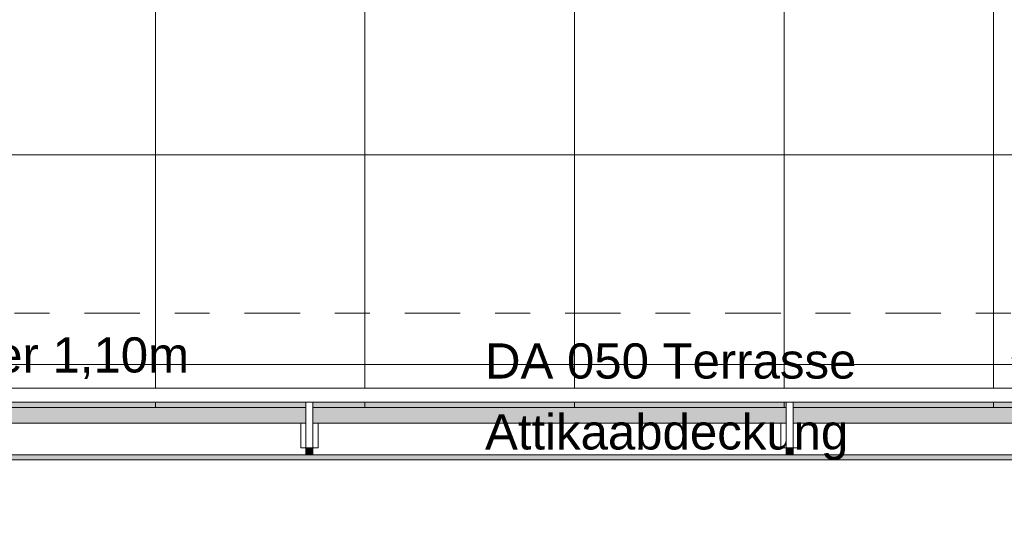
# Model space of a CAD drawing. Header units: metres. Extents: x -180 to 4, y -47 to 4.
# Tile 145 of 256: x -89.94 to -87.12, y -40.1 to -38.61. Entities that reach past the tile are written whole.
import ezdxf

# ---------------------------------------------------------------- set-up
doc = ezdxf.new("R2010")
doc.units = ezdxf.units.M
doc.header["$LTSCALE"] = 0.05
doc.linetypes.add('Linienart-53', pattern=[5.291531, 3.175, -1.058062, 0.352704, -0.705764])
for name, color, linetype, lineweight, true_color in [('30 -36 Dächer- 3 Dachbeläge', 7, 'Continuous', 15, 0x9999ff), ('30 -36 Dächer- 4 Dachbekleidungen', 7, 'Continuous', 9, 0xccccff), ('70 -72 Beschriftung- 1 Beschriftung allgemein', 7, 'Continuous', 9, 0xff6633)]:
    doc.layers.add(name, color=color, linetype=linetype, lineweight=lineweight, true_color=true_color)
for name, color, linetype, lineweight in [('40 -41 Abwasser_Wasser_Gas- 2 Wasser-1', 7, 'Continuous', 15), ('60- 61 allgemeine Ausstattung- 4 Terrassen', 7, 'Continuous', 9), ('70 -71 Achsen- 1 Gebäudeachsen', 7, 'Linienart-53', 18), ('Keine', 7, 'Continuous', 9)]:
    doc.layers.add(name, color=color, linetype=linetype, lineweight=lineweight)
doc.styles.add('Arial', font='arial.ttf')

# ---------------------------------------------------------------- blocks, each defined once
blk = doc.blocks.new('Gruppe-107')
at = {"layer": '70 -72 Beschriftung- 1 Beschriftung allgemein', "char_height": 0.100689, "line_spacing_factor": 0.970891, "style": 'Arial'}
for s, insert, attachment_point in [('BRH Geländer 1,10m', (-90.7979, -39.6355), 7), ('DA 050 Terrasse', (-87.5425, -39.6355), 9), ('Attikaabdeckung', (-87.5657, -39.8675), 9)]:
    blk.add_mtext(s, dxfattribs=dict(at, insert=insert, attachment_point=attachment_point))
blk = doc.blocks.new('Gruppe-132')
at = {"layer": '70 -72 Beschriftung- 1 Beschriftung allgemein', "linetype": 'Continuous', "lineweight": 0}
blk.add_hatch(color=30, dxfattribs=at).paths.add_polyline_path([(-87.0452, -40.0886), (-87.046, -40.0916), (-87.0468, -40.0886)])
at = {"layer": '70 -72 Beschriftung- 1 Beschriftung allgemein', "lineweight": 5, "flags": 128}
blk.add_lwpolyline([(-87.0452, -40.0886), (-87.046, -40.0916), (-87.0468, -40.0886)], close=True, dxfattribs=at)
at = {"layer": '70 -72 Beschriftung- 1 Beschriftung allgemein', "insert": (-87.046, -40.1332), "char_height": 0.088103, "attachment_point": 2, "line_spacing_factor": 0.969685, "style": 'Arial'}
blk.add_mtext('Notablauf\\PSpeier DN70', dxfattribs=at)
at = {"color": 255}
blk.add_wipeout([(-87.0893, -39.552), (-87.0866, -39.5479), (-87.0836, -39.5441), (-87.0802, -39.5405), (-87.0764, -39.5374), (-87.0724, -39.5346), (-87.0681, -39.5322), (-87.0636, -39.5302), (-87.0589, -39.5287), (-87.0541, -39.5277), (-87.0493, -39.5271), (-87.0444, -39.5271), (-87.0395, -39.5275), (-87.0346, -39.5283), (-87.0299, -39.5297), (-87.0254, -39.5315), (-87.021, -39.5337), (-87.0169, -39.5364), (-87.013, -39.5394), (-87.0095, -39.5429), (-87.0063, -39.5466), (-87.0035, -39.5506), (-87.0012, -39.5549), (-86.9992, -39.5594), (-86.9977, -39.5641), (-86.9967, -39.5689), (-86.9961, -39.5738), (-86.996, -39.5787), (-86.9964, -39.5836), (-86.9973, -39.5884), (-86.9987, -39.5931), (-87.0005, -39.5977), (-87.0027, -39.602), (-87.0054, -39.6062), (-87.0084, -39.61), (-87.0118, -39.6135), (-87.0156, -39.6167), (-87.0196, -39.6195), (-87.0239, -39.6219), (-87.0284, -39.6238), (-87.0331, -39.6253), (-87.0379, -39.6264), (-87.0427, -39.6269), (-87.0476, -39.627), (-87.0525, -39.6266), (-87.0574, -39.6257), (-87.0621, -39.6244), (-87.0666, -39.6226), (-87.071, -39.6203), (-87.0751, -39.6177), (-87.079, -39.6146), (-87.0825, -39.6112), (-87.0857, -39.6075), (-87.0885, -39.6034), (-87.0908, -39.5992), (-87.0928, -39.5947), (-87.0943, -39.59), (-87.0953, -39.5852), (-87.0959, -39.5803), (-87.096, -39.5754), (-87.0956, -39.5705), (-87.0947, -39.5657), (-87.0933, -39.561), (-87.0915, -39.5564)], dxfattribs=at).dxf.layer = '40 -41 Abwasser_Wasser_Gas- 2 Wasser-1'
at = {"layer": '40 -41 Abwasser_Wasser_Gas- 2 Wasser-1', "flags": 128}
blk.add_lwpolyline([(-87.0893, -39.552), (-87.0866, -39.5479), (-87.0836, -39.5441), (-87.0802, -39.5405), (-87.0764, -39.5374), (-87.0724, -39.5346), (-87.0681, -39.5322), (-87.0636, -39.5302), (-87.0589, -39.5287), (-87.0541, -39.5277), (-87.0493, -39.5271), (-87.0444, -39.5271), (-87.0395, -39.5275), (-87.0346, -39.5283), (-87.0299, -39.5297), (-87.0254, -39.5315), (-87.021, -39.5337), (-87.0169, -39.5364), (-87.013, -39.5394), (-87.0095, -39.5429), (-87.0063, -39.5466), (-87.0035, -39.5506), (-87.0012, -39.5549), (-86.9992, -39.5594), (-86.9977, -39.5641), (-86.9967, -39.5689), (-86.9961, -39.5738), (-86.996, -39.5787), (-86.9964, -39.5836), (-86.9973, -39.5884), (-86.9987, -39.5931), (-87.0005, -39.5977), (-87.0027, -39.602), (-87.0054, -39.6062), (-87.0084, -39.61), (-87.0118, -39.6135), (-87.0156, -39.6167), (-87.0196, -39.6195), (-87.0239, -39.6219), (-87.0284, -39.6238), (-87.0331, -39.6253), (-87.0379, -39.6264), (-87.0427, -39.6269), (-87.0476, -39.627), (-87.0525, -39.6266), (-87.0574, -39.6257), (-87.0621, -39.6244), (-87.0666, -39.6226), (-87.071, -39.6203), (-87.0751, -39.6177), (-87.079, -39.6146), (-87.0825, -39.6112), (-87.0857, -39.6075), (-87.0885, -39.6034), (-87.0908, -39.5992), (-87.0928, -39.5947), (-87.0943, -39.59), (-87.0953, -39.5852), (-87.0959, -39.5803), (-87.096, -39.5754), (-87.0956, -39.5705), (-87.0947, -39.5657), (-87.0933, -39.561), (-87.0915, -39.5564)], close=True, dxfattribs=at)
at = {"layer": '70 -72 Beschriftung- 1 Beschriftung allgemein'}
blk.add_line((-87.046, -39.577), (-87.046, -40.0916), dxfattribs=at)
blk = doc.blocks.new('Gruppe-139')
at = {"color": 255}
blk.add_wipeout([(-89.0985, -39.762), (-89.0985, -39.832), (-89.1185, -39.832), (-89.1185, -39.762)], dxfattribs=at).dxf.layer = '30 -36 Dächer- 4 Dachbekleidungen'
at = {"layer": '30 -36 Dächer- 3 Dachbeläge', "linetype": 'Continuous', "lineweight": 0, "transparency": 33554687}
blk.add_hatch(color=254, dxfattribs=at).paths.add_polyline_path([(-89.0985, -39.852), (-89.0985, -39.832), (-89.1185, -39.832), (-89.1185, -39.852)])
at = {"layer": '30 -36 Dächer- 3 Dachbeläge', "color": 254, "linetype": 'Continuous', "lineweight": 9, "true_color": 0xccccff, "transparency": 33554687, "flags": 128}
blk.add_lwpolyline([(-89.0985, -39.852), (-89.0985, -39.832), (-89.1185, -39.832), (-89.1185, -39.852)], dxfattribs=at)
at = {"layer": '30 -36 Dächer- 4 Dachbekleidungen', "flags": 128}
for points in [[(-89.1335, -39.762), (-89.1335, -39.832), (-89.1185, -39.832)], [(-89.0985, -39.762), (-89.0985, -39.832), (-89.1185, -39.832), (-89.1185, -39.762)], [(-89.0835, -39.762), (-89.0835, -39.832), (-89.0985, -39.832)]]:
    blk.add_lwpolyline(points, dxfattribs=at)
at = {"color": 255}
blk.add_wipeout([(-89.0985, -39.762), (-89.0985, -39.702), (-89.1185, -39.702), (-89.1185, -39.762)], dxfattribs=at).dxf.layer = '30 -36 Dächer- 4 Dachbekleidungen'
at = {"layer": '30 -36 Dächer- 4 Dachbekleidungen', "flags": 128}
blk.add_lwpolyline([(-89.0985, -39.762), (-89.0985, -39.702), (-89.1185, -39.702), (-89.1185, -39.762)], dxfattribs=at)
blk = doc.blocks.new('Gruppe-140')
at = {"color": 255}
blk.add_wipeout([(-87.7235, -39.762), (-87.7235, -39.832), (-87.7435, -39.832), (-87.7435, -39.762)], dxfattribs=at).dxf.layer = '30 -36 Dächer- 4 Dachbekleidungen'
at = {"layer": '30 -36 Dächer- 3 Dachbeläge', "linetype": 'Continuous', "lineweight": 0, "transparency": 33554687}
blk.add_hatch(color=254, dxfattribs=at).paths.add_polyline_path([(-87.7235, -39.852), (-87.7235, -39.832), (-87.7435, -39.832), (-87.7435, -39.852)])
at = {"layer": '30 -36 Dächer- 3 Dachbeläge', "color": 254, "linetype": 'Continuous', "lineweight": 9, "true_color": 0xccccff, "transparency": 33554687, "flags": 128}
blk.add_lwpolyline([(-87.7235, -39.852), (-87.7235, -39.832), (-87.7435, -39.832), (-87.7435, -39.852)], dxfattribs=at)
at = {"layer": '30 -36 Dächer- 4 Dachbekleidungen', "flags": 128}
for points in [[(-87.7585, -39.762), (-87.7585, -39.832), (-87.7435, -39.832)], [(-87.7235, -39.762), (-87.7235, -39.832), (-87.7435, -39.832), (-87.7435, -39.762)], [(-87.7085, -39.762), (-87.7085, -39.832), (-87.7235, -39.832)]]:
    blk.add_lwpolyline(points, dxfattribs=at)
at = {"color": 255}
blk.add_wipeout([(-87.7235, -39.762), (-87.7235, -39.702), (-87.7435, -39.702), (-87.7435, -39.762)], dxfattribs=at).dxf.layer = '30 -36 Dächer- 4 Dachbekleidungen'
at = {"layer": '30 -36 Dächer- 4 Dachbekleidungen', "flags": 128}
blk.add_lwpolyline([(-87.7235, -39.762), (-87.7235, -39.702), (-87.7435, -39.702), (-87.7435, -39.762)], dxfattribs=at)
blk = doc.blocks.new('Gruppe-198')
at = {"layer": '30 -36 Dächer- 3 Dachbeläge', "linetype": 'Continuous', "lineweight": 0}
blk.add_hatch(color=254, dxfattribs=at).paths.add_polyline_path([(-96.571, -39.702), (-75.091, -39.702), (-75.091, -39.867), (-96.571, -39.867)])
at = {"layer": '60- 61 allgemeine Ausstattung- 4 Terrassen', "linetype": 'Continuous', "lineweight": 9, "transparency": 33554534}
h = blk.add_hatch(dxfattribs=at)
h.set_pattern_fill('Platte 60_60 SRF-1', style=0, pattern_type=2)
h.set_pattern_definition([(90, (-83.55, -31.79404), (-0.6, 7e-17), []), (0, (-83.55, -31.79404), (0, 0.6), [])])
h.paths.add_polyline_path([(-91.3504, -37.194), (-98.824, -37.194), (-98.824, -39.2803), (-98.824, -39.2803), (-98.824, -39.837), (-96.571, -39.837), (-96.571, -39.717), (-83.5504, -39.717), (-83.5504, -37.187), (-83.5503, -36.06), (-83.5504, -36.06), (-83.5504, -33.594), (-75.268, -33.594), (-75.268, -31.794), (-91.3504, -31.794)])
at = {"layer": '30 -36 Dächer- 3 Dachbeläge', "flags": 128}
blk.add_lwpolyline([(-96.571, -39.702), (-75.091, -39.702), (-75.091, -39.867), (-96.571, -39.867)], close=True, dxfattribs=at)
at = {"layer": '60- 61 allgemeine Ausstattung- 4 Terrassen', "color": 252, "linetype": 'Continuous', "lineweight": 9, "true_color": 0x888888, "transparency": 33554687, "flags": 128}
blk.add_lwpolyline([(-91.3504, -37.194), (-98.824, -37.194), (-98.824, -39.2803), (-98.824, -39.2803), (-98.824, -39.837), (-96.571, -39.837), (-96.571, -39.717), (-83.5504, -39.717), (-83.5504, -37.187), (-83.5503, -36.06), (-83.5504, -36.06), (-83.5504, -33.594), (-75.268, -33.594), (-75.268, -31.794), (-91.3504, -31.794)], close=True, dxfattribs=at)
at = {"layer": '60- 61 allgemeine Ausstattung- 4 Terrassen', "lineweight": 18, "flags": 128}
blk.add_lwpolyline([(-75.061, -39.837), (-96.401, -39.837), (-96.401, -40.137), (-96.221, -40.137), (-96.221, -42.957), (-99.221, -42.957), (-99.221, -39.837)], dxfattribs=at)
at = {"color": 255}
blk.add_wipeout([(-96.221, -40.307), (-96.571, -40.307), (-96.571, -39.702), (-75.091, -39.702), (-75.091, -39.662), (-96.611, -39.662), (-96.611, -40.347), (-96.221, -40.347)], dxfattribs=at).dxf.layer = '30 -36 Dächer- 4 Dachbekleidungen'
at = {"layer": '30 -36 Dächer- 4 Dachbekleidungen', "flags": 128}
blk.add_lwpolyline([(-96.221, -40.307), (-96.571, -40.307), (-96.571, -39.702), (-75.091, -39.702), (-75.091, -39.662), (-96.611, -39.662), (-96.611, -40.347), (-96.221, -40.347)], close=True, dxfattribs=at)
at = {"color": 255}
blk.add_wipeout([(-96.221, -40.157), (-96.421, -40.157), (-96.421, -39.852), (-75.091, -39.852), (-75.091, -39.762), (-96.511, -39.762), (-96.511, -40.247), (-96.221, -40.247)], dxfattribs=at).dxf.layer = '30 -36 Dächer- 4 Dachbekleidungen'
at = {"layer": '30 -36 Dächer- 4 Dachbekleidungen', "flags": 128}
blk.add_lwpolyline([(-96.221, -40.157), (-96.421, -40.157), (-96.421, -39.852), (-75.091, -39.852), (-75.091, -39.762), (-96.511, -39.762), (-96.511, -40.247), (-96.221, -40.247)], close=True, dxfattribs=at)
at = {"layer": '70 -72 Beschriftung- 1 Beschriftung allgemein', "color": 7}
blk.add_blockref('Gruppe-107', (0, 0), dxfattribs=at)
at = {"layer": '40 -41 Abwasser_Wasser_Gas- 2 Wasser-1', "color": 7}
blk.add_blockref('Gruppe-132', (0, 0), dxfattribs=at)
at = {"layer": '70 -72 Beschriftung- 1 Beschriftung allgemein', "color": 7}
for name in ['Gruppe-139', 'Gruppe-140']:
    blk.add_blockref(name, (0, 0), dxfattribs=at)
blk = doc.blocks.new('_Dach_2D (2D)')
at = {"layer": '70 -72 Beschriftung- 1 Beschriftung allgemein', "color": 7}
blk.add_blockref('Gruppe-198', (0, 0), dxfattribs=at)
blk = doc.blocks.new('_Achsen (3D)')
at = {"layer": '70 -71 Achsen- 1 Gebäudeachsen', "transparency": 33554687}
blk.add_line((-179.668, -39.447), (3.826, -39.447), dxfattribs=at)

msp = doc.modelspace()

# ---------------------------------------------------------------- block references
at = {"layer": 'Keine', "color": 1}
msp.add_blockref('_Dach_2D (2D)', (0, 0), dxfattribs=at)

# ---------------------------------------------------------------- next in the draw order: block references
msp.add_blockref('_Achsen (3D)', (0, 0), dxfattribs=at)

doc.saveas('drawing.dxf')
